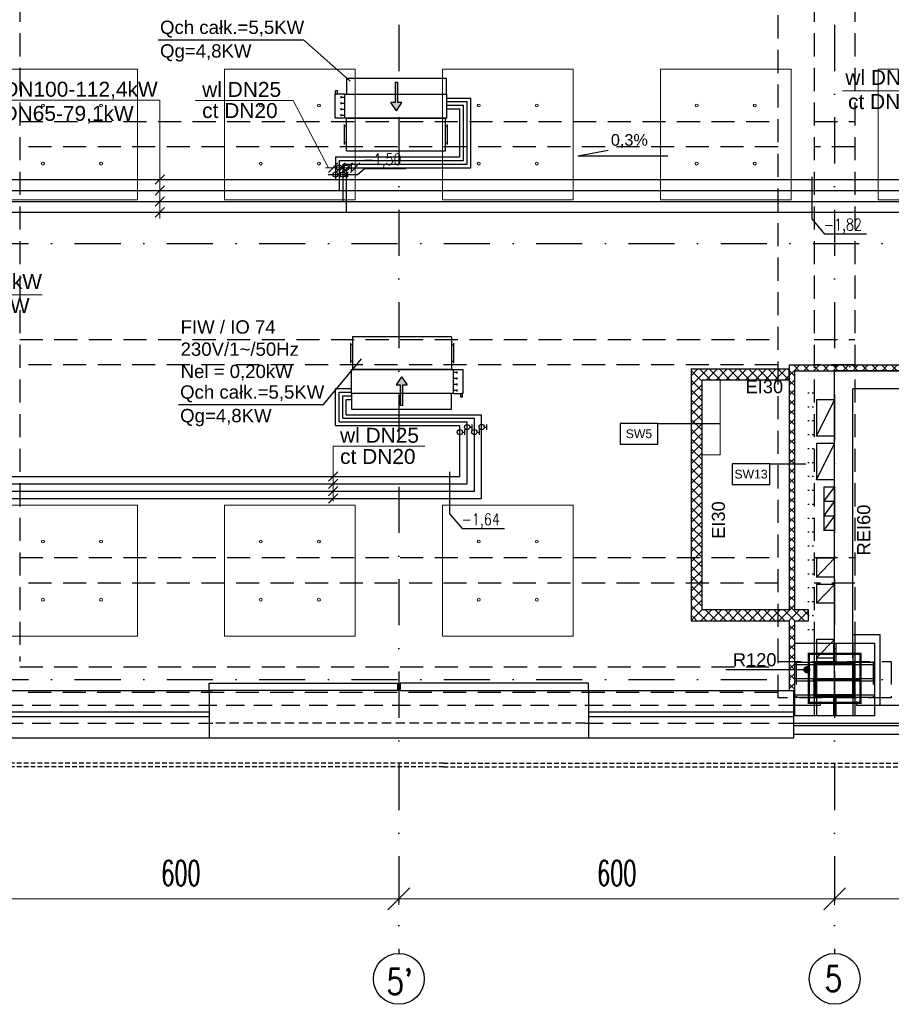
# Model space of a CAD drawing. Header units: centimetres. Extents: x -10702 to 24628, y -4437 to 19798.
# Tile 23 of 92: x 7538 to 8738, y 4553 to 5908. Entities that reach past the tile are written whole.
import ezdxf

# ---------------------------------------------------------------- set-up
doc = ezdxf.new("R2010")
doc.units = ezdxf.units.CM
doc.header["$PDMODE"] = 35
doc.header["$PDSIZE"] = 0.1
for name, pattern in [('Kondygnacja  -0_5$0$DOT2', [3.175, 0, -3.175]), ('Kondygnacja  -0_5$0$HIDDEN', [9.525, 6.35, -3.175]), ('Kondygnacja  -0_5$0$HIDDEN2', [4.7625, 3.175, -1.5875]), ('Osie rzutów$0$DASHDOT2', [12.7, 6.35, -3.175, 0, -3.175])]:
    doc.linetypes.add(name, pattern=pattern)
doc.layers.get('0').update_dxf_attribs({"color": 8})
doc.layers.get('DEFPOINTS').update_dxf_attribs({"color": 8})
for name, color, linetype in [('bgde_dodatki powykonawcze', 7, 'Continuous'), ('KJP_KK_OPISY MOCY klimakonwektorów', 7, 'Continuous'), ('Kondygnacja  -0_5$0$ARCH_ELEMENTY_POWYŻEJ RZUTU', 8, 'Kondygnacja  -0_5$0$HIDDEN2'), ('Kondygnacja  -0_5$0$ARCH_GK', 8, 'Continuous'), ('Kondygnacja  -0_5$0$ARCH_INFO_ODPORNOŚĆ OGNIOWA', 8, 'Continuous'), ('Kondygnacja  -0_5$0$ARCH_INFO_OPISY_PRZEGRODY', 8, 'Continuous'), ('Kondygnacja  -0_5$0$ARCH_KONSTR_POWYŻEJ RZUTU', 8, 'Kondygnacja  -0_5$0$HIDDEN'), ('Kondygnacja  -0_5$0$ARCH_KONSTR_POWYŻEJ RZUTU_IST', 8, 'Kondygnacja  -0_5$0$HIDDEN2'), ('Kondygnacja  -0_5$0$ARCH_KONSTRUKCJA_NIEWIDOCZNA', 8, 'Continuous'), ('Kondygnacja  -0_5$0$ARCH_MUROWANE_IST', 8, 'Continuous'), ('Kondygnacja  -0_5$0$ARCH_NIEWIDOK_IST', 8, 'Kondygnacja  -0_5$0$HIDDEN'), ('Kondygnacja  -0_5$0$ARCH_OKŁADZINA', 8, 'Continuous'), ('Kondygnacja  -0_5$0$ARCH_OTWORY_WENTYLACJA_IST', 8, 'Continuous'), ('Kondygnacja  -0_5$0$ARCH_POMOCNICZE', 8, 'Continuous'), ('Kondygnacja  -0_5$0$ARCH_SŁUPY', 8, 'Continuous'), ('Kondygnacja  -0_5$0$ARCH_WIDOK_IST', 8, 'Continuous'), ('Kondygnacja  -0_5$0$ARCH_WYBURZENIA', 8, 'Kondygnacja  -0_5$0$DOT2'), ('Kondygnacja  -0_5$0$ARCH_ŚLUSARKA_DRZWI', 8, 'Continuous'), ('Kondygnacja  -0_5$0$ARCH_ŚLUSARKA_OKNA_IST', 8, 'Continuous'), ('Kondygnacja  -0_5$0$ARCH_ŻELBET_IST', 8, 'Continuous'), ('Osie rzutów$0$ARCH_INFO_OSIE_IST', 8, 'Osie rzutów$0$DASHDOT2'), ('Osie rzutów$0$ARCH_INFO_OSIE_OPISY_IST', 8, 'Continuous')]:
    doc.layers.add(name, color=color, linetype=linetype)
for name, color, linetype, lineweight in [('bgde_opis ct 1', 7, 'Continuous', 20), ('bgde_rzędne wl ct', 7, 'Continuous', 25), ('bgde_urządzenia', 3, 'Continuous', 30), ('KJP_CT_kk_powrót', 30, '04_CT_KOMF_POW', 25), ('KJP_CT_kk_zasil', 30, '04_CT_KOMF_ZAS', 25), ('KJP_WL_kk zasil', 150, '04_WL_KOMF_ZAS', 25), ('KJP_WL_kk_powr', 150, '04_WL_KOMF_POW', 25), ('Kondygnacja  -0_5$0$ARCH_WIDOK', 8, 'Continuous', 13), ('Osie rzutów$0$ARCH_INFO_WYMIARY', 8, 'Continuous', 9), ('SU Lampy kwadratowe  -05$0$ARCH_SUFITY_PODWIESZANE', 8, 'Continuous', 9)]:
    doc.layers.add(name, color=color, linetype=linetype, lineweight=lineweight)
doc.styles.add('Arial', font='arial.ttf')
doc.styles.add('Kondygnacja  -0_5$0$Arial', font='arial.ttf')
doc.styles.add('Kondygnacja  -0_5$0$Standard', font='txt')
doc.styles.add('Osie rzutów$0$ROMANS-250-CM', font='romans.shx', dxfattribs={"width": 0.8, "height": 50})
doc.styles.add('Osie rzutów$0$wymiary_cuprum', font='Romans.shx', dxfattribs={"width": 0.6})
doc.styles.add('st rom', font='Romans.shx', dxfattribs={"width": 0.8})
doc.linetypes.add('04_CT_KOMF_POW', pattern='A,100,-15,["CTKp",Standard,S=10,R=0,X=-10,Y=-5],-35', length=150)
doc.linetypes.add('04_CT_KOMF_ZAS', pattern='A,100,-15,["CTKz",Standard,S=10,R=0,X=-10,Y=-5],-35', length=150)
doc.linetypes.add('04_WL_KOMF_POW', pattern='A,100,-15,["WLKp",Standard,S=10,R=0,X=-10,Y=-5],-35', length=150)
doc.linetypes.add('04_WL_KOMF_ZAS', pattern='A,100,-15,["WLKz",Standard,S=10,R=0,X=-10,Y=-5],-35', length=150)
doc.dimstyles.new('Kondygnacja  -0_5$0$ISO-25', dxfattribs={"dimtxt": 2.5, "dimasz": 2.5, "dimexe": 1.25, "dimexo": 0.625, "dimtad": 1, "dimtxsty": 'Kondygnacja  -0_5$0$Standard', "dimcen": 2.5, "dimadec": 0, "dimazin": 0, "dimtfac": 1, "dimtmove": 0, "dimatfit": 3, "dimfxl": 0, "dimarcsym": 0})
doc.dimstyles.new('Osie rzutów$0$ARCH_ CT', dxfattribs={"dimtxt": 20, "dimasz": 20, "dimexe": 12, "dimexo": 20, "dimgap": 5, "dimtad": 1, "dimdec": 1, "dimrnd": 0.5, "dimzin": 9, "dimdsep": 46, "dimtxsty": 'Osie rzutów$0$wymiary_cuprum', "dimblk": 'Osie rzutów$0$_Oblique', "dimcen": 8, "dimdle": 12, "dimclrd": 256, "dimclre": 256, "dimclrt": 55, "dimadec": 1, "dimazin": 0, "dimtfac": 1, "dimtdec": 1, "dimtmove": 1, "dimatfit": 2, "dimldrblk": 'Osie rzutów$0$_Dot', "dimfxl": 0, "dimtolj": 1, "dimtzin": 0, "dimlwd": -1, "dimlwe": -1, "dimarcsym": 0})
pattern_1 = [(135, (5000, -9860), (-0.67351921, -0.67351921), [])]

# ---------------------------------------------------------------- blocks, each defined once
blk = doc.blocks.new('Osie rzutów$0$_Oblique')
at = {"color": 0, "linetype": 'ByBlock', "lineweight": -2}
blk.add_line((-0.5, -0.5), (0.5, 0.5), dxfattribs=at)
blk = doc.blocks.new('*D85')
at = {"layer": 'DEFPOINTS', "color": 0}
for p in [(8660, 4732.2), (9260, 4732.2), (9260, 4698.3)]:
    blk.add_point(p, dxfattribs=at)
at = {"layer": 'Osie rzutów$0$ARCH_INFO_WYMIARY'}
for p, q in [((8660, 4717.2), (8660, 4690.3)), ((9260, 4717.2), (9260, 4690.3)), ((8652, 4698.3), (9268, 4698.3))]:
    blk.add_line(p, q, dxfattribs=at)
at = {"layer": 'Osie rzutów$0$ARCH_INFO_WYMIARY', "xscale": 30, "yscale": 30, "zscale": 30, "rotation": 180}
blk.add_blockref('Osie rzutów$0$_Oblique', (8660, 4698.3), dxfattribs=at)
at = {"layer": 'Osie rzutów$0$ARCH_INFO_WYMIARY', "xscale": 30, "yscale": 30, "zscale": 30}
blk.add_blockref('Osie rzutów$0$_Oblique', (9260, 4698.3), dxfattribs=at)
at = {"layer": 'Osie rzutów$0$ARCH_INFO_WYMIARY', "color": 55, "insert": (8960, 4733.8), "char_height": 35, "attachment_point": 5, "style": 'Osie rzutów$0$wymiary_cuprum'}
blk.add_mtext('\\A1;600', dxfattribs=at)
blk = doc.blocks.new('Osie rzutów$0$_Dot')
at = {"color": 0, "linetype": 'ByBlock', "lineweight": -2}
blk.add_line((-0.5, 0), (-1, 0), dxfattribs=at)
at = {"color": 0, "linetype": 'ByBlock', "const_width": 0.5}
blk.add_lwpolyline([(-0.25, 0, 1), (0.25, 0, 1)], format="xyb", close=True, dxfattribs=at)
blk = doc.blocks.new('*D86')
at = {"layer": 'DEFPOINTS', "color": 0}
for p in [(8060, 4732.2), (8660, 4732.2), (8660, 4698.3)]:
    blk.add_point(p, dxfattribs=at)
at = {"layer": 'Osie rzutów$0$ARCH_INFO_WYMIARY'}
for p, q in [((8060, 4717.2), (8060, 4690.3)), ((8660, 4717.2), (8660, 4690.3)), ((8052, 4698.3), (8668, 4698.3))]:
    blk.add_line(p, q, dxfattribs=at)
at = {"layer": 'Osie rzutów$0$ARCH_INFO_WYMIARY', "xscale": 30, "yscale": 30, "zscale": 30, "rotation": 180}
blk.add_blockref('Osie rzutów$0$_Oblique', (8060, 4698.3), dxfattribs=at)
at = {"layer": 'Osie rzutów$0$ARCH_INFO_WYMIARY', "xscale": 30, "yscale": 30, "zscale": 30}
blk.add_blockref('Osie rzutów$0$_Oblique', (8660, 4698.3), dxfattribs=at)
at = {"layer": 'Osie rzutów$0$ARCH_INFO_WYMIARY', "color": 55, "insert": (8360, 4733.8), "char_height": 35, "attachment_point": 5, "style": 'Osie rzutów$0$wymiary_cuprum'}
blk.add_mtext('\\A1;600', dxfattribs=at)
blk = doc.blocks.new('*D87')
at = {"layer": 'DEFPOINTS', "color": 0}
for p in [(7460, 4732.2), (8060, 4732.2), (8060, 4698.3)]:
    blk.add_point(p, dxfattribs=at)
at = {"layer": 'Osie rzutów$0$ARCH_INFO_WYMIARY'}
for p, q in [((7460, 4717.2), (7460, 4690.3)), ((8060, 4717.2), (8060, 4690.3)), ((7452, 4698.3), (8068, 4698.3))]:
    blk.add_line(p, q, dxfattribs=at)
at = {"layer": 'Osie rzutów$0$ARCH_INFO_WYMIARY', "xscale": 30, "yscale": 30, "zscale": 30, "rotation": 180}
blk.add_blockref('Osie rzutów$0$_Oblique', (7460, 4698.3), dxfattribs=at)
at = {"layer": 'Osie rzutów$0$ARCH_INFO_WYMIARY', "xscale": 30, "yscale": 30, "zscale": 30}
blk.add_blockref('Osie rzutów$0$_Oblique', (8060, 4698.3), dxfattribs=at)
at = {"layer": 'Osie rzutów$0$ARCH_INFO_WYMIARY', "color": 55, "insert": (7760, 4733.8), "char_height": 35, "attachment_point": 5, "style": 'Osie rzutów$0$wymiary_cuprum'}
blk.add_mtext('\\A1;600', dxfattribs=at)
blk = doc.blocks.new('SU Lampy kwadratowe  -05')
at = {"layer": 'SU Lampy kwadratowe  -05$0$ARCH_SUFITY_PODWIESZANE'}
for points in [[(7520, 5840), (7700, 5840), (7700, 5660), (7520, 5660)], [(7820, 5840), (8000, 5840), (8000, 5660), (7820, 5660)], [(8120, 5840), (8300, 5840), (8300, 5660), (8120, 5660)], [(8420, 5840), (8600, 5840), (8600, 5660), (8420, 5660)], [(8720, 5840), (8900, 5840), (8900, 5660), (8720, 5660)], [(7520, 5240), (7700, 5240), (7700, 5060), (7520, 5060)], [(7820, 5240), (8000, 5240), (8000, 5060), (7820, 5060)], [(8120, 5240), (8300, 5240), (8300, 5060), (8120, 5060)]]:
    blk.add_lwpolyline(points, close=True, dxfattribs=at)
for centre in [(7570, 5790), (7650, 5790), (7870, 5790), (7950, 5790), (8170, 5790), (8250, 5790), (8470, 5790), (8550, 5790), (7570, 5710), (7650, 5710), (7870, 5710), (7950, 5710), (8170, 5710), (8250, 5710), (8470, 5710), (8550, 5710), (7570, 5190), (7650, 5190), (7870, 5190), (7950, 5190), (8170, 5190), (8250, 5190), (7570, 5110), (7650, 5110), (7870, 5110), (7950, 5110), (8170, 5110), (8250, 5110)]:
    blk.add_circle(centre, 2, dxfattribs=at)
blk = doc.blocks.new('Kondygnacja  -0_5$0$_Dot')
at = {"color": 0, "linetype": 'ByBlock', "lineweight": -2}
blk.add_line((-0.5, 0), (-1, 0), dxfattribs=at)
at = {"color": 0, "linetype": 'ByBlock', "const_width": 0.5}
blk.add_lwpolyline([(-0.25, 0, 1), (0.25, 0, 1)], format="xyb", close=True, dxfattribs=at)
blk = doc.blocks.new('Kondygnacja  -0_5$0$A$C2408012F')
at = {"layer": 'Kondygnacja  -0_5$0$ARCH_ŻELBET_IST', "ltscale": 4}
for p, q in [((8604, 4965), (8640, 4965)), ((8640, 4970), (8640, 4965)), ((8690, 4970), (8690, 4965)), ((8690, 4965), (9240, 4965)), ((8604, 4940), (9467, 4940)), ((8604, 4937), (9467, 4937)), ((8604, 4925), (9467, 4925))]:
    blk.add_line(p, q, dxfattribs=at)
blk = doc.blocks.new('Kondygnacja  -0_5$0$słup 100x110')
at = {"layer": 'Kondygnacja  -0_5$0$ARCH_SŁUPY', "lineweight": 30}
h = blk.add_hatch(dxfattribs=at)
h.set_pattern_fill('ANSI31', color=256, scale=0.3, angle=90, style=0)
h.set_pattern_definition(pattern_1)
h.paths.add_polyline_path([(25, 25), (25, 28), (-25, 28), (-25, 25)])
h = blk.add_hatch(dxfattribs=at)
h.set_pattern_fill('ANSI31', color=256, scale=0.3, angle=90, style=0)
h.set_pattern_definition(pattern_1)
h.paths.add_polyline_path([(-21, 25), (-24, 25), (-24, -25), (-21, -25)])
h = blk.add_hatch(dxfattribs=at)
h.set_pattern_fill('ANSI31', color=256, scale=0.3, angle=90, style=0)
h.set_pattern_definition(pattern_1)
h.paths.add_polyline_path([(1.5, 25), (-1.5, 25), (-1.5, -25), (1.5, -25)])
h = blk.add_hatch(dxfattribs=at)
h.set_pattern_fill('ANSI31', color=256, scale=0.3, angle=90, style=0)
h.set_pattern_definition(pattern_1)
h.paths.add_polyline_path([(24, 25), (21, 25), (21, -25), (24, -25)])
h = blk.add_hatch(dxfattribs=at)
h.set_pattern_fill('ANSI31', color=256, scale=0.3, angle=90, style=0)
h.set_pattern_definition(pattern_1)
h.paths.add_polyline_path([(25, -28), (25, -25), (-25, -25), (-25, -28)])
at = {"layer": 'Kondygnacja  -0_5$0$ARCH_KONSTRUKCJA_NIEWIDOCZNA'}
blk.add_lwpolyline([(-50, 55), (50, 55), (50, -55), (-50, -55)], close=True, dxfattribs=at)
for points in [[(-24, 28), (-24, 55)], [(-21, 28), (-21, 55)], [(-1.5, 28), (-1.5, 55)], [(1.5, 28), (1.5, 55)], [(21, 28), (21, 55)], [(24, 28), (24, 55)], [(-50, 28), (-25, 28)], [(25, 28), (50, 28)], [(-50, 25), (-25, 25)], [(25, 25), (50, 25)], [(-50, 1.5), (-24, 1.5)], [(24, 1.5), (50, 1.5)], [(-50, -1.5), (-24, -1.5)], [(24, -1.5), (50, -1.5)], [(-50, -25), (-25, -25)], [(25, -25), (50, -25)], [(-50, -28), (-25, -28)], [(-24, -55), (-24, -28)], [(-21, -55), (-21, -28)], [(-1.5, -55), (-1.5, -28)], [(1.5, -55), (1.5, -28)], [(21, -55), (21, -28)], [(24, -55), (24, -28)], [(25, -28), (50, -28)]]:
    blk.add_lwpolyline(points, dxfattribs=at)
at = {"layer": 'Kondygnacja  -0_5$0$ARCH_SŁUPY', "lineweight": 30}
for p, q in [((-1.5, -25), (-1.5, 25)), ((1.5, 25), (1.5, -25))]:
    blk.add_line(p, q, dxfattribs=at)
at = {"layer": 'Kondygnacja  -0_5$0$ARCH_SŁUPY', "const_width": 3}
blk.add_lwpolyline([(-35.5, -35.5), (-35.5, 35.5), (32, 35.5), (32, -35.5)], close=True, dxfattribs=at)
at = {"layer": 'Kondygnacja  -0_5$0$ARCH_SŁUPY', "lineweight": 30}
for points in [[(-25, 25), (-25, 28), (25, 28), (25, 25)], [(-25, -28), (-25, -25), (25, -25), (25, -28)]]:
    blk.add_lwpolyline(points, close=True, dxfattribs=at)
for points in [[(-24, 25), (-24, -25)], [(-21, -25), (-21, 25)], [(21, 25), (21, -25)], [(24, -25), (24, 25)]]:
    blk.add_lwpolyline(points, dxfattribs=at)
blk = doc.blocks.new('Kondygnacja  -0_5$0$konstrukcja istniejąca -0.5')
at = {"layer": 'Kondygnacja  -0_5$0$ARCH_KONSTR_POWYŻEJ RZUTU_IST', "ltscale": 10}
for p, q in [((8632, 6175), (8632, 5025)), ((7538, 5017.5), (8581.5, 5017.5)), ((8581.5, 4982.5), (7538, 4982.5))]:
    blk.add_line(p, q, dxfattribs=at)
for points in [[(7538, 6175), (7538, 5025)], [(8582, 5025), (8582, 6175)], [(8688, 6175), (8688, 5025)], [(7538, 5767.9), (8582, 5767.9)], [(8632, 5767.9), (8688, 5767.9)], [(8582, 5732.9), (7538, 5732.9)], [(8688, 5732.9), (8632, 5732.9)], [(7538, 5467.9), (8582, 5467.9)], [(8632, 5467.9), (8688, 5467.9)], [(8582, 5432.9), (7538, 5432.9)], [(8688, 5432.9), (8632, 5432.9)], [(7538, 5167.9), (8582, 5167.9)], [(8632, 5167.9), (8688, 5167.9)], [(8582, 5132.9), (7538, 5132.9)], [(8688, 5132.9), (8632, 5132.9)], [(8738, 4975), (8582, 4975), (8582, 5025), (8738, 5025), (8738, 4975)]]:
    blk.add_lwpolyline(points, dxfattribs=at)
at = {"layer": 'Kondygnacja  -0_5$0$ARCH_KONSTR_POWYŻEJ RZUTU_IST', "ltscale": 10, "elevation": 0}
for points in [[(8607, 5025), (8607, 4975)], [(8713, 5025), (8713, 4975)]]:
    blk.add_lwpolyline(points, dxfattribs=at)
blk = doc.blocks.new('Osie rzutów')
at = {"layer": 'Osie rzutów$0$ARCH_INFO_OSIE_IST', "ltscale": 10}
for p, q in [((8060, 12510), (8060, 4623.26)), ((8660, 12510), (8660, 4623.26)), ((4436.04, 5600), (15156.54, 5600)), ((8660, 4970), (8660, 5030)), ((4436.04, 5000), (15156.54, 5000)), ((8690, 5000), (8630, 5000))]:
    blk.add_line(p, q, dxfattribs=at)
at = {"layer": 'Osie rzutów$0$ARCH_INFO_OSIE_OPISY_IST'}
for centre in [(8060, 4588.26), (8660, 4588.26)]:
    blk.add_circle(centre, 35, dxfattribs=at)
at = {"layer": 'Osie rzutów$0$ARCH_INFO_OSIE_OPISY_IST', "style": 'Osie rzutów$0$ROMANS-250-CM', "width": 0.8}
for s, p in [("5'", (8043.01, 4566.88)), ('5', (8646.23, 4570.86))]:
    blk.add_text(s, height=35, dxfattribs=at).set_placement(p)
at = {"layer": 'Osie rzutów$0$ARCH_INFO_WYMIARY'}
for base, p1, p2, picture, middle in [((8060, 4698.26), (7460, 4732.19), (8060, 4732.19), '*D87', (7760, 4733.76)), ((8660, 4698.26), (8060, 4732.19), (8660, 4732.19), '*D86', (8360, 4733.76)), ((9260, 4698.26), (8660, 4732.19), (9260, 4732.19), '*D85', (8960, 4733.76))]:
    dim = blk.add_linear_dim(base=base, p1=p1, p2=p2, dimstyle='Osie rzutów$0$ARCH_ CT', override={"dimtxt": 35, "dimasz": 30, "dimexe": 8, "dimexo": 15, "dimgap": 18, "dimdle": 8}, dxfattribs=at)
    dim.commit()
    dim.dimension.update_dxf_attribs({"geometry": picture, "text_midpoint": middle})

msp = doc.modelspace()

# ---------------------------------------------------------------- hatches: boundary and pattern name
at = {"layer": 'bgde_urządzenia'}
h = msp.add_hatch(color=256, dxfattribs=at)
h.paths.add_polyline_path([(8055.121, 5805.539), (8058.121, 5805.539), (8058.121, 5793.873), (8064.311, 5793.873), (8056.621, 5782.445), (8048.931, 5793.873), (8055.121, 5793.873)])
h.paths.add_polyline_path([(8055.121, 5822.206), (8058.121, 5822.206), (8058.121, 5805.539), (8055.121, 5805.539)])
h = msp.add_hatch(color=256, dxfattribs=at)
h.paths.add_polyline_path([(8065.283, 5393.709), (8062.283, 5393.709), (8062.283, 5405.375), (8056.093, 5405.375), (8063.783, 5416.802), (8071.473, 5405.375), (8065.283, 5405.375)])
h.paths.add_polyline_path([(8065.283, 5377.041), (8062.283, 5377.041), (8062.283, 5393.709), (8065.283, 5393.709)])
at = {"layer": 'Kondygnacja  -0_5$0$ARCH_GK', "linetype": 'Continuous', "lineweight": -3}
h = msp.add_hatch(dxfattribs=at)
h.set_pattern_fill('ANSI37', color=256, scale=3, angle=-360, style=0)
h.paths.add_polyline_path([(8470, 5427.5), (8470, 5416.25), (8477.5, 5412.5), (8597.5, 5412.5), (8597.5, 5427.5)], flags=0)
h.paths.add_polyline_path([(8462.5, 5427.5), (8462.5, 5412.5), (8470, 5416.25), (8470, 5427.5)])
h = msp.add_hatch(dxfattribs=at)
h.set_pattern_fill('ANSI37', color=256, scale=3, angle=-360, style=0)
h.paths.add_polyline_path([(9915, 5425), (9922.5, 5432.5), (8597.5, 5432.5), (8605, 5425)], flags=0)
h = msp.add_hatch(dxfattribs=at)
h.set_pattern_fill('ANSI37', color=256, scale=3, angle=-360, style=0)
h.paths.add_polyline_path([(8605, 5425), (8597.5, 5432.5), (8597.5, 5096), (8601.25, 5088.5), (8605, 5096)], flags=0)
h.paths.add_polyline_path([(8605, 5081), (8601.25, 5088.5), (8597.5, 5081), (8597.5, 4985), (8605, 4985)], flags=0)
h = msp.add_hatch(dxfattribs=at)
h.set_pattern_fill('ANSI37', color=256, scale=3, angle=-360, style=0)
h.paths.add_polyline_path([(8477.5, 5412.5), (8470, 5416.25), (8462.5, 5412.5), (8462.5, 5081), (8477.5, 5096)], flags=0)
h = msp.add_hatch(dxfattribs=at)
h.set_pattern_fill('ANSI37', color=256, scale=3, style=0)
h.paths.add_polyline_path([(8624, 5081), (8624, 5096), (8605, 5096), (8601.25, 5088.5), (8605, 5081)], flags=0)
h.paths.add_polyline_path([(8597.5, 5081), (8601.25, 5088.5), (8597.5, 5096), (8477.5, 5096), (8462.5, 5081)], flags=0)

# ---------------------------------------------------------------- linework, layer by layer
at = {"layer": 'bgde_dodatki powykonawcze'}
for p, q in [((7981.303, 5704.382), (7984.735, 5704.382)), ((7984.735, 5700.723), (7984.735, 5708.041)), ((7991.303, 5704.382), (7994.735, 5704.382)), ((7994.735, 5700.723), (7994.735, 5708.041)), ((7976.303, 5694.946), (7979.735, 5694.946)), ((7979.735, 5691.287), (7979.735, 5698.605)), ((7986.303, 5694.946), (7989.735, 5694.946)), ((7989.735, 5691.287), (7989.735, 5698.605)), ((8147.612, 5340.477), (8151.044, 5340.477)), ((8151.044, 5336.818), (8151.044, 5344.136)), ((8157.604, 5347.468), (8161.036, 5347.468)), ((8161.036, 5343.809), (8161.036, 5351.127)), ((8167.612, 5340.5), (8171.044, 5340.5)), ((8171.044, 5336.841), (8171.044, 5344.159)), ((8177.604, 5347.49), (8181.036, 5347.49)), ((8181.036, 5343.831), (8181.036, 5351.149))]:
    msp.add_line(p, q, dxfattribs=at)
for centre in [(7977.703, 5704.382), (7987.703, 5704.382), (7972.703, 5694.946), (7982.703, 5694.946), (8144.012, 5340.477), (8154.004, 5347.468), (8164.012, 5340.5), (8174.004, 5347.49)]:
    msp.add_circle(centre, 3.6, dxfattribs=at)
at = {"layer": 'bgde_opis ct 1'}
for p, q in [((8925.478, 5810.008), (8670.564, 5810.008)), ((7731.084, 5797.058), (7476.17, 5797.058)), ((7731.084, 5797.058), (7731.084, 5634.31)), ((7779.839, 5796.978), (7914.473, 5796.978)), ((7914.473, 5796.978), (7963.011, 5704.382)), ((7959.165, 5704.382), (7999.775, 5704.382)), ((7976.219, 5710.826), (7963.331, 5697.938)), ((7986.219, 5710.826), (7973.331, 5697.938)), ((7996.219, 5710.826), (7983.331, 5697.938)), ((8006.219, 5710.826), (7993.331, 5697.938)), ((7737.528, 5694.396), (7724.64, 5681.508)), ((7737.528, 5679.396), (7724.64, 5666.508)), ((7737.528, 5664.396), (7724.64, 5651.508)), ((7737.528, 5649.396), (7724.64, 5636.508)), ((7568.842, 5529.356), (7288.457, 5529.356)), ((7969.669, 5321.064), (8095.874, 5321.064)), ((7969.669, 5245.439), (7969.669, 5321.064)), ((7976.219, 5285.728), (7963.331, 5272.84)), ((7976.219, 5275.728), (7963.331, 5262.84)), ((7976.219, 5265.728), (7963.331, 5252.84)), ((7976.219, 5255.728), (7963.331, 5242.84))]:
    msp.add_line(p, q, dxfattribs=at)
at = {"layer": 'bgde_rzędne wl ct'}
for p, q in [((8306.392, 5720.775), (8348.379, 5728.68)), ((8306.392, 5720.775), (8430.382, 5720.775)), ((7962.574, 5694.946), (8002.933, 5694.946)), ((8002.933, 5694.946), (8012.292, 5702.656)), ((8070.162, 5702.656), (8012.292, 5702.656)), ((8628.349, 5691.569), (8628.349, 5633.793)), ((8628.349, 5633.793), (8646.14, 5612.855)), ((8704.01, 5612.855), (8646.14, 5612.855)), ((8129.818, 5286.094), (8129.818, 5228.317)), ((8129.818, 5228.317), (8147.609, 5207.38)), ((8205.478, 5207.38), (8147.609, 5207.38))]:
    msp.add_line(p, q, dxfattribs=at)
at = {"layer": 'bgde_urządzenia'}
for p, q in [((7987.721, 5827.039), (7987.721, 5805.539)), ((8125.521, 5827.039), (7987.721, 5827.039)), ((8125.521, 5805.539), (8125.521, 5827.039)), ((8055.121, 5822.206), (8055.121, 5793.873)), ((8055.121, 5822.206), (8058.121, 5822.206)), ((8058.121, 5822.206), (8058.121, 5793.873)), ((7985.521, 5805.539), (7972.521, 5805.539)), ((7972.521, 5772.539), (7972.521, 5805.539)), ((7972.521, 5805.539), (7974.021, 5805.539)), ((7973.021, 5805.539), (7973.021, 5810.539)), ((7973.021, 5810.539), (7975.021, 5810.539)), ((7975.021, 5810.539), (7975.021, 5805.539)), ((7980.321, 5802.664), (7980.321, 5800.164)), ((7980.321, 5801.414), (7985.521, 5801.414)), ((7985.521, 5772.539), (7985.521, 5805.539)), ((7985.521, 5805.539), (7987.721, 5805.539)), ((7987.721, 5805.539), (8125.521, 5805.539)), ((8125.521, 5805.539), (8125.521, 5772.539)), ((7980.321, 5794.414), (7980.321, 5791.914)), ((7980.321, 5793.164), (7985.521, 5793.164)), ((7980.321, 5786.164), (7980.321, 5783.664)), ((7980.321, 5784.914), (7985.521, 5784.914)), ((8056.621, 5782.445), (8048.931, 5793.873)), ((8055.121, 5793.873), (8048.931, 5793.873)), ((8056.621, 5782.445), (8064.311, 5793.873)), ((8064.311, 5793.873), (8058.121, 5793.873)), ((7985.521, 5772.539), (7972.521, 5772.539)), ((7980.321, 5777.914), (7980.321, 5775.414)), ((7980.321, 5776.664), (7985.521, 5776.664)), ((8125.521, 5772.539), (7985.521, 5772.539)), ((7988.021, 5727.539), (7988.021, 5772.539)), ((7988.021, 5772.539), (8124.021, 5772.539)), ((8124.021, 5727.539), (8124.021, 5772.539)), ((7985.021, 5736.289), (7985.021, 5763.789)), ((7988.021, 5761.289), (7985.021, 5761.289)), ((8124.021, 5761.289), (8127.021, 5761.289)), ((8127.021, 5736.289), (8127.021, 5763.789)), ((7988.021, 5738.789), (7985.021, 5738.789)), ((8124.021, 5738.789), (8127.021, 5738.789)), ((7988.021, 5727.539), (8124.021, 5727.539)), ((7993.383, 5462.959), (7993.383, 5435.459)), ((7996.383, 5460.459), (7993.383, 5460.459)), ((7996.383, 5471.709), (7996.383, 5426.709)), ((8132.383, 5471.709), (7996.383, 5471.709)), ((8132.383, 5471.709), (8132.383, 5426.709)), ((8132.383, 5460.459), (8135.383, 5460.459)), ((8135.383, 5462.959), (8135.383, 5435.459)), ((7996.383, 5437.959), (7993.383, 5437.959)), ((8132.383, 5437.959), (8135.383, 5437.959)), ((7994.883, 5393.709), (7994.883, 5426.709)), ((7994.883, 5426.709), (8134.883, 5426.709)), ((8132.383, 5426.709), (7996.383, 5426.709)), ((8134.883, 5426.709), (8134.883, 5393.709)), ((8134.883, 5426.709), (8147.883, 5426.709)), ((8140.083, 5422.584), (8134.883, 5422.584)), ((8140.083, 5421.334), (8140.083, 5423.834)), ((8147.883, 5426.709), (8147.883, 5393.709)), ((8063.783, 5416.802), (8056.093, 5405.375)), ((8063.783, 5416.802), (8071.473, 5405.375)), ((8140.083, 5414.334), (8134.883, 5414.334)), ((8140.083, 5406.084), (8134.883, 5406.084)), ((8140.083, 5413.084), (8140.083, 5415.584)), ((8140.083, 5404.834), (8140.083, 5407.334)), ((8132.683, 5393.709), (7994.883, 5393.709)), ((7994.883, 5393.709), (7994.883, 5372.209)), ((8056.093, 5405.375), (8062.283, 5405.375)), ((8062.283, 5377.041), (8062.283, 5405.375)), ((8065.283, 5377.041), (8065.283, 5405.375)), ((8065.283, 5405.375), (8071.473, 5405.375)), ((8132.683, 5372.209), (8132.683, 5393.709)), ((8134.883, 5393.709), (8132.683, 5393.709)), ((8140.083, 5397.834), (8134.883, 5397.834)), ((8134.883, 5393.709), (8147.883, 5393.709)), ((8140.083, 5396.584), (8140.083, 5399.084)), ((8145.383, 5388.709), (8145.383, 5393.709)), ((8147.883, 5393.709), (8146.383, 5393.709)), ((8147.383, 5393.709), (8147.383, 5388.709)), ((8147.383, 5388.709), (8145.383, 5388.709)), ((7994.883, 5372.209), (8132.683, 5372.209)), ((8065.283, 5377.041), (8062.283, 5377.041))]:
    msp.add_line(p, q, dxfattribs=at)
at = {"layer": 'KJP_CT_kk_powrót'}
for p, q in [((8125.521, 5795.24), (8154.004, 5795.24)), ((8154.004, 5709.382), (8154.004, 5795.24)), ((7982.703, 5709.382), (8154.004, 5709.382)), ((7982.703, 5709.382), (7982.703, 5657.952)), ((6523.315, 5657.952), (10017.002, 5657.952)), ((7982.703, 5390.486), (7994.883, 5390.486)), ((7982.703, 5359.517), (7982.703, 5390.486)), ((7982.703, 5359.517), (8164.004, 5359.517)), ((8164.004, 5259.284), (8164.004, 5359.517)), ((7302.503, 5259.284), (8164.004, 5259.284))]:
    msp.add_line(p, q, dxfattribs=at)
at = {"layer": 'KJP_CT_kk_zasil'}
for p, q in [((8125.521, 5800.24), (8159.004, 5800.24)), ((8159.004, 5704.382), (8159.004, 5800.24)), ((7987.703, 5704.382), (8159.004, 5704.382)), ((7987.703, 5704.382), (7987.703, 5642.952)), ((6508.315, 5642.952), (10032.002, 5642.952)), ((7987.703, 5385.486), (7994.883, 5385.486)), ((7987.703, 5364.517), (7987.703, 5385.486)), ((7987.703, 5364.517), (8174.004, 5364.517)), ((8174.004, 5249.284), (8174.004, 5364.517)), ((7292.503, 5249.284), (8174.004, 5249.284))]:
    msp.add_line(p, q, dxfattribs=at)
at = {"layer": 'KJP_KK_OPISY MOCY klimakonwektorów'}
for p, q in [((7728.865, 5880.385), (7928.752, 5880.385)), ((7993.211, 5823.334), (7928.752, 5880.385)), ((7956.41, 5378.617), (8008.641, 5441.508)), ((7756.523, 5378.617), (7956.41, 5378.617))]:
    msp.add_line(p, q, dxfattribs=at)
at = {"layer": 'KJP_WL_kk zasil'}
for p, q in [((8125.521, 5790.24), (8149.004, 5790.24)), ((8149.004, 5714.382), (8149.004, 5790.24)), ((7977.703, 5714.382), (8149.004, 5714.382)), ((7977.703, 5714.382), (7977.703, 5672.952)), ((6538.315, 5672.952), (10002.002, 5672.952)), ((7977.703, 5395.486), (7994.883, 5395.486)), ((7977.703, 5354.517), (7977.703, 5395.486)), ((7977.703, 5354.517), (8154.134, 5354.517)), ((8154.004, 5269.284), (8154.134, 5354.517)), ((7312.503, 5269.284), (8154.004, 5269.284))]:
    msp.add_line(p, q, dxfattribs=at)
at = {"layer": 'KJP_WL_kk_powr'}
for p, q in [((8125.521, 5785.24), (8144.004, 5785.24)), ((8144.004, 5719.382), (8144.004, 5785.24)), ((7972.703, 5719.382), (8144.004, 5719.382)), ((7972.703, 5719.382), (7972.703, 5687.952)), ((6553.315, 5687.952), (9987.002, 5687.952)), ((7972.703, 5400.486), (7994.883, 5400.486)), ((7972.703, 5349.517), (7972.703, 5400.486)), ((7972.703, 5349.517), (8144.004, 5349.517)), ((8144.004, 5279.284), (8144.004, 5349.517)), ((7322.503, 5279.284), (8144.004, 5279.284))]:
    msp.add_line(p, q, dxfattribs=at)
at = {"layer": 'Kondygnacja  -0_5$0$ARCH_ELEMENTY_POWYŻEJ RZUTU', "ltscale": 4}
msp.add_line((8316, 4940), (7804, 4940), dxfattribs=at)
at = {"layer": 'Kondygnacja  -0_5$0$ARCH_GK', "linetype": 'Continuous', "lineweight": -3}
for p, q in [((8462.5, 5427.5), (8597.5, 5427.5)), ((8462.5, 5427.5), (8462.5, 5412.5)), ((9922.5, 5432.5), (8597.5, 5432.5)), ((8597.5, 5432.5), (8597.5, 5096)), ((8597.5, 5412.5), (8597.5, 5427.5)), ((8605, 5425), (9915, 5425)), ((8605, 5096), (8605, 5425)), ((8655, 5432.5), (8665, 5432.5)), ((8462.5, 5412.5), (8462.5, 5412.5)), ((8462.5, 5412.5), (8462.5, 5081)), ((8477.5, 5412.5), (8597.5, 5412.5)), ((8477.5, 5096), (8477.5, 5412.5)), ((8597.5, 5096), (8477.5, 5096)), ((8624, 5096), (8605, 5096)), ((8624, 5081), (8624, 5096)), ((8462.5, 5081), (8597.5, 5081)), ((8597.5, 5081), (8597.5, 4985)), ((8605, 5081), (8624, 5081)), ((8605, 4985), (8605, 5081)), ((8597.5, 4985), (8605, 4985))]:
    msp.add_line(p, q, dxfattribs=at)
at = {"layer": 'Kondygnacja  -0_5$0$ARCH_INFO_OPISY_PRZEGRODY'}
for points in [[(8364.556, 5323.818), (8416.556, 5323.818), (8416.556, 5352.618), (8364.556, 5352.618), (8364.556, 5323.818)], [(8518.903, 5268.256), (8570.903, 5268.256), (8570.903, 5297.056), (8518.903, 5297.056), (8518.903, 5268.256)]]:
    msp.add_lwpolyline(points, close=True, dxfattribs=at)
for points in [[(8416.556, 5352.618), (8501.299, 5352.618)], [(8570.903, 5297.056), (8620.113, 5297.056)]]:
    msp.add_lwpolyline(points, dxfattribs=at)
at = {"layer": 'Kondygnacja  -0_5$0$ARCH_MUROWANE_IST', "ltscale": 4}
for p, q in [((8660, 5055), (8635, 5055)), ((8635, 5030), (8660, 5055)), ((8635, 5055), (8635, 5030)), ((8660, 5030), (8660, 5055)), ((8635, 5030), (8660, 5030)), ((8604, 4937), (9467, 4937)), ((8604, 4925), (9467, 4925))]:
    msp.add_line(p, q, dxfattribs=at)
at = {"layer": 'Kondygnacja  -0_5$0$ARCH_NIEWIDOK_IST', "ltscale": 4}
for p, q in [((6260, 4965), (8316, 4965)), ((6260, 4965), (8316, 4965)), ((8316, 4965), (8604, 4965)), ((6260, 4940), (7804, 4940)), ((8316, 4940), (8604, 4940))]:
    msp.add_line(p, q, dxfattribs=at)
at = {"layer": 'Kondygnacja  -0_5$0$ARCH_NIEWIDOK_IST'}
for points in [[(8121.464, 4880), (7460, 4879.998), (7360, 4779.998), (7260, 4879.998), (7260, 4965)], [(8121.464, 4884.999), (7457.929, 4884.998), (7360, 4787.069), (7265, 4882.069), (7265, 4965)], [(8121.464, 4880), (9273, 4879.998), (9373, 4779.998), (9473, 4879.998), (9473, 4934.998)], [(8121.464, 4885), (9275.071, 4884.998), (9373, 4787.069), (9468, 4882.069), (9468, 4934.998)]]:
    msp.add_lwpolyline(points, dxfattribs=at)
at = {"layer": 'Kondygnacja  -0_5$0$ARCH_OKŁADZINA'}
msp.add_lwpolyline([(8685, 5062), (8722, 5062), (8722, 4965)], dxfattribs=at)
at = {"layer": 'Kondygnacja  -0_5$0$ARCH_OTWORY_WENTYLACJA_IST'}
for p, q in [((8660, 5265), (8645, 5265)), ((8645, 5265), (8645, 5205)), ((8645, 5245), (8660, 5265)), ((8660, 5245), (8645, 5245)), ((8645, 5225), (8660, 5245)), ((8660, 5225), (8645, 5225)), ((8645, 5205), (8660, 5225)), ((8660, 5205), (8645, 5205))]:
    msp.add_line(p, q, dxfattribs=at)
at = {"layer": 'Kondygnacja  -0_5$0$ARCH_WIDOK'}
msp.add_lwpolyline([(8477.5, 5309.5), (8502.5, 5309.5), (8502.5, 5412.5)], dxfattribs=at)
at = {"layer": 'Kondygnacja  -0_5$0$ARCH_WIDOK_IST'}
for p, q in [((6290, 4985), (7804, 4985)), ((8316, 4985), (8604, 4985)), ((8604, 4920), (8604, 4985)), ((6260, 4920), (8321, 4920)), ((8316, 4920), (8604, 4920))]:
    msp.add_line(p, q, dxfattribs=at)
for points in [[(7799, 4985), (7799, 4995), (8058, 4995), (8058, 4985)], [(8062, 4985), (8321, 4985), (8321, 4995), (8062, 4995)]]:
    msp.add_lwpolyline(points, close=True, dxfattribs=at)
at = {"layer": 'Kondygnacja  -0_5$0$ARCH_WYBURZENIA', "ltscale": 6}
for p, q in [((8624, 5050), (8624, 5431)), ((8700, 5431), (8624, 5431)), ((8630, 5050), (8630, 5425)), ((8700, 5425), (8630, 5425)), ((8700, 5425), (8700, 5431))]:
    msp.add_line(p, q, dxfattribs=at)
at = {"layer": 'Kondygnacja  -0_5$0$ARCH_ŚLUSARKA_DRZWI'}
for points in [[(7799, 4985), (7799, 4920)], [(8321, 4985), (8321, 4920)]]:
    msp.add_lwpolyline(points, dxfattribs=at)
at = {"layer": 'Kondygnacja  -0_5$0$ARCH_ŚLUSARKA_OKNA_IST'}
for p, q in [((7799, 4955), (6260, 4955)), ((7799, 4955), (6260, 4955)), ((7799, 4949), (6260, 4949)), ((7799, 4949), (6260, 4949)), ((8604, 4955), (8321, 4955)), ((8604, 4949), (8321, 4949))]:
    msp.add_line(p, q, dxfattribs=at)
at = {"layer": 'Kondygnacja  -0_5$0$ARCH_ŻELBET_IST', "ltscale": 4}
for p, q in [((8660, 5030), (8660, 5425)), ((9860, 5425), (8660, 5425)), ((8685, 5030), (8685, 5400)), ((9240, 5400), (8685, 5400)), ((8660, 5385), (8635, 5385)), ((8635, 5335), (8660, 5385)), ((8635, 5385), (8635, 5335)), ((8660, 5335), (8635, 5335)), ((8660, 5325), (8635, 5325)), ((8635, 5275), (8660, 5325)), ((8635, 5325), (8635, 5275)), ((8660, 5275), (8635, 5275)), ((8660, 5167), (8635, 5167)), ((8635, 5141), (8660, 5167)), ((8635, 5167), (8635, 5141)), ((8660, 5141), (8635, 5141)), ((8660, 5131), (8635, 5131)), ((8635, 5105), (8660, 5131)), ((8635, 5131), (8635, 5105)), ((8660, 5105), (8635, 5105)), ((8604, 4925), (8604, 4965)), ((8604, 4965), (8640, 4965)), ((8640, 4970), (8640, 4965)), ((8690, 4970), (8690, 4965)), ((8690, 4965), (9240, 4965)), ((8604, 4940), (9467, 4940))]:
    msp.add_line(p, q, dxfattribs=at)

# ---------------------------------------------------------------- block references
at = {"layer": 'Kondygnacja  -0_5$0$ARCH_KONSTR_POWYŻEJ RZUTU'}
msp.add_blockref('Kondygnacja  -0_5$0$konstrukcja istniejąca -0.5', (0, 0), dxfattribs=at)
at = {"layer": 'Kondygnacja  -0_5$0$ARCH_POMOCNICZE'}
msp.add_blockref('Kondygnacja  -0_5$0$A$C2408012F', (0, 0), dxfattribs=at)
at = {"layer": 'Kondygnacja  -0_5$0$ARCH_SŁUPY', "rotation": 270}
msp.add_blockref('Kondygnacja  -0_5$0$słup 100x110', (8660, 5000), dxfattribs=at)
at = {"layer": 'Osie rzutów$0$ARCH_INFO_OSIE_OPISY_IST'}
msp.add_blockref('Osie rzutów', (0, 0), dxfattribs=at)
at = {"layer": 'SU Lampy kwadratowe  -05$0$ARCH_SUFITY_PODWIESZANE'}
msp.add_blockref('SU Lampy kwadratowe  -05', (0, 0), dxfattribs=at)

# ---------------------------------------------------------------- texts
at = {"layer": 'bgde_opis ct 1', "color": 2, "style": 'Arial'}
for s, p in [('wl DN80-106,9kW', (8674.726, 5818.256, -23509.109)), ('wl DN100-112,4kW', (7480.332, 5802.03, -23509.109)), ('ct DN65-74,3kW', (8678.444, 5785.013, -23509.109)), ('ct DN65-79,1kW', (7484.05, 5768.787, -23509.109)), ('wl DN40-11,0kW', (7353.026, 5537.605, -23509.109)), ('ct DN25-9,6kW', (7356.744, 5504.362, -23509.109))]:
    msp.add_text(s, height=20.58297, dxfattribs=at).set_placement(p)
for s, p in [('wl DN25', (7789.274, 5801.799, -14140.956)), ('ct DN20', (7789.274, 5772.687, -14140.956)), ('wl DN25', (7979.104, 5325.885, -11829.224)), ('ct DN20', (7979.104, 5296.773, -11829.224))]:
    msp.add_text(s, height=20.583, rotation=360, dxfattribs=at).set_placement(p)
at = {"layer": 'bgde_rzędne wl ct', "char_height": 16, "attachment_point": 1}
for s, insert, width, style in [('0,3%', (8351.904, 5750.586, 3032.55), 531.5734, 'Arial'), ('-1,50', (8011.025, 5723.909), 70.70316, 'st rom'), ('-1,82', (8644.873, 5634.109), 70.70316, 'st rom'), ('-1,64', (8146.341, 5228.633, 476.279), 70.70316, 'st rom')]:
    msp.add_mtext(s, dxfattribs=dict(at, insert=insert, width=width, style=style))
at = {"layer": 'KJP_KK_OPISY MOCY klimakonwektorów', "char_height": 18.326, "width": 421.7149, "attachment_point": 1, "style": 'Arial'}
for s, insert in [('Qch całk.=5,5KW', (7731.252, 5906.667, 2308.732)), ('Qg=4,8KW', (7731.252, 5874.188, 2308.732)), ('FIW / IO 74\\P230V/1~/50Hz\\PNel = 0,20kW', (7759.536, 5494.383, 2308.732)), ('Qch całk.=5,5KW', (7758.91, 5404.899, 1120.623)), ('Qg=4,8KW', (7758.91, 5372.42, 1120.623))]:
    msp.add_mtext(s, dxfattribs=dict(at, insert=insert))
at = {"layer": 'Kondygnacja  -0_5$0$ARCH_INFO_ODPORNOŚĆ OGNIOWA', "char_height": 18, "attachment_point": 5, "style": 'Kondygnacja  -0_5$0$Arial'}
for s, insert, width in [('\\PEI30', (8563.2, 5417.969), 202.39715), ('\\PR120', (8549.896, 5042.248), 53.33252)]:
    msp.add_mtext(s, dxfattribs=dict(at, insert=insert, width=width))
at = {"layer": 'Kondygnacja  -0_5$0$ARCH_INFO_ODPORNOŚĆ OGNIOWA', "char_height": 18, "attachment_point": 5, "rotation": 90, "style": 'Kondygnacja  -0_5$0$Arial'}
for s, insert, width in [('\\PEI30', (8485.032, 5219.549), 202.39715), ('\\PREI60', (8685.047, 5205.832), 53.33252)]:
    msp.add_mtext(s, dxfattribs=dict(at, insert=insert, width=width))
at = {"layer": 'Kondygnacja  -0_5$0$ARCH_INFO_OPISY_PRZEGRODY', "char_height": 12, "width": 52, "attachment_point": 5, "style": 'Kondygnacja  -0_5$0$Arial'}
for s, insert in [('SW5', (8390.556, 5338.218)), ('SW13', (8544.903, 5282.656))]:
    msp.add_mtext(s, dxfattribs=dict(at, insert=insert))

# ---------------------------------------------------------------- leaders
at = {"layer": 'Kondygnacja  -0_5$0$ARCH_INFO_ODPORNOŚĆ OGNIOWA'}
msp.add_leader([(8621.728, 5013.61), (8584.479, 5013.61), (8510.131, 5013.61)], dimstyle='Kondygnacja  -0_5$0$ISO-25', override={"dimscale": 5, "dimasz": 2, "dimtad": 0, "dimldrblk": 'Kondygnacja  -0_5$0$_Dot'}, dxfattribs=at)

doc.saveas('drawing.dxf')
